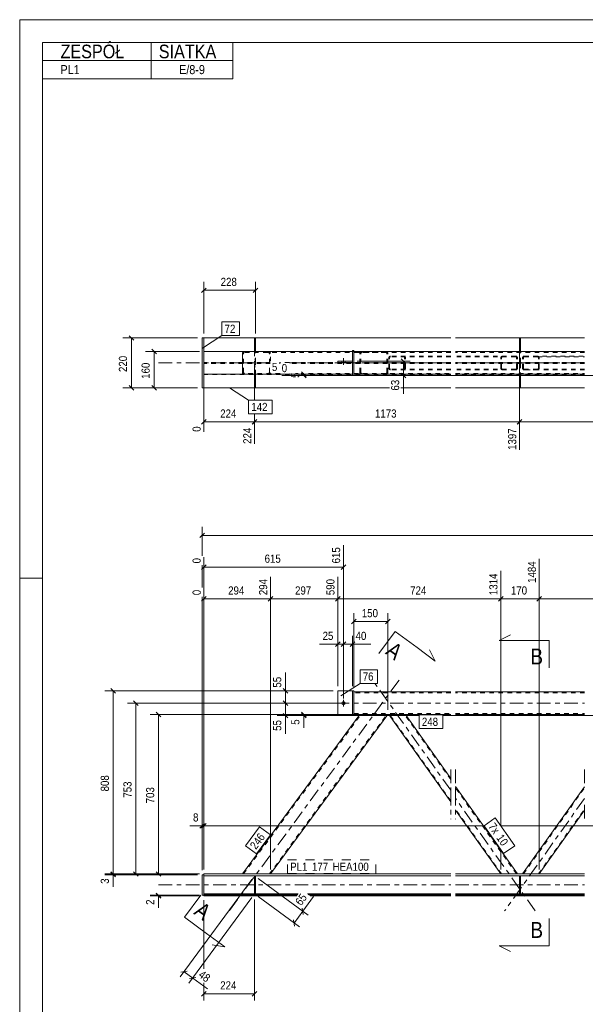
# Model space of a CAD drawing. Header units: millimetres. Extents: x 0 to 610, y 0 to 420.
# Tile 5 of 9: x 0 to 125, y 203 to 420. Entities that reach past the tile are written whole.
import ezdxf

# ---------------------------------------------------------------- set-up
doc = ezdxf.new("R2010")
doc.units = ezdxf.units.MM
for name, pattern in [('XKITLINE00', [0]), ('XKITLINE01', [4, 1, -1, 1, -1]), ('XKITLINE02', [4, 2, -2]), ('XKITLINE03', [6, 3, -1, 1, -1])]:
    doc.linetypes.add(name, pattern=pattern)
for name, color, linetype, lineweight in [('Arkusz rysunku', 3, 'Continuous', 0), ('Element', 2, 'Continuous', 0), ('Inny typ obiektu', 7, 'Continuous', 0), ('Przekrój', 7, 'Continuous', 0), ('Wymiar', 4, 'Continuous', 0), ('Znak elementu', 2, 'Continuous', 0), ('Śruba', 3, 'Continuous', 0)]:
    doc.layers.add(name, color=color, linetype=linetype, lineweight=lineweight)
doc.styles.add('ARIAL', font='ARIAL.TTF')

msp = doc.modelspace()

# ---------------------------------------------------------------- linework, layer by layer
at = {"layer": 'Arkusz rysunku', "linetype": 'XKITLINE00', "lineweight": 0}
for p, q in [((610, 420), (0, 420)), ((0, 420), (0, 0)), ((605, 415), (5, 415)), ((5, 415), (5, 5)), ((5, 297), (0, 297))]:
    msp.add_line(p, q, dxfattribs=at)
at = {"layer": 'Element', "linetype": 'XKITLINE00', "lineweight": 0}
for p, q in [((40.22, 349.88), (40.62, 349.88)), ((40.22, 338.88), (40.22, 349.88)), ((40.62, 349.89), (95.03, 349.89)), ((40.62, 349.88), (40.62, 349.89)), ((40.62, 349.88), (40.62, 346.88)), ((95.03, 349.88), (40.62, 349.88)), ((51.79, 349.88), (51.79, 346.88)), ((51.79, 349.88), (51.99, 349.88)), ((51.79, 349.88), (51.79, 346.88)), ((51.79, 349.88), (51.99, 349.88)), ((51.99, 349.88), (51.99, 346.88)), ((51.99, 349.88), (51.99, 346.88)), ((96.03, 349.89), (124.53, 349.89)), ((124.53, 349.88), (96.03, 349.88)), ((110.18, 349.88), (110.18, 346.88)), ((110.18, 349.88), (110.38, 349.88)), ((110.38, 349.88), (110.38, 346.88)), ((73.66, 347.13), (73.36, 347.13)), ((73.36, 341.63), (73.36, 347.13)), ((73.66, 341.63), (73.66, 347.13)), ((40.62, 341.88), (40.62, 346.88)), ((49.57, 346.88), (40.62, 346.88)), ((49.08, 346.48), (49.12, 346.63)), ((49.08, 342.28), (49.08, 346.48)), ((49.38, 346.85), (49.57, 346.88)), ((73.36, 346.88), (49.57, 346.88)), ((95.03, 346.88), (73.66, 346.88)), ((124.53, 346.88), (96.03, 346.88)), ((70.11, 344.78), (70.11, 344.48)), ((73.36, 344.78), (70.11, 344.78)), ((70.11, 344.48), (73.36, 344.48)), ((73.36, 344.48), (73.36, 344.78)), ((40.62, 341.88), (40.62, 338.88)), ((49.58, 341.88), (40.62, 341.88)), ((49.12, 342.13), (49.08, 342.28)), ((49.57, 341.88), (49.38, 341.91)), ((59.5, 341.88), (49.57, 341.88)), ((51.79, 338.88), (51.79, 341.88)), ((51.79, 338.88), (51.79, 341.88)), ((51.99, 338.88), (51.99, 341.88)), ((51.99, 338.88), (51.99, 341.88)), ((73.36, 341.88), (62.02, 341.88)), ((73.36, 341.63), (73.66, 341.63)), ((73.66, 341.88), (95.03, 341.88)), ((96.03, 341.88), (124.53, 341.88)), ((110.18, 338.88), (110.18, 341.88)), ((110.38, 341.88), (110.38, 338.88)), ((40.62, 338.88), (40.22, 338.88)), ((40.62, 338.88), (81.5, 338.88)), ((40.62, 338.87), (40.62, 338.88)), ((81.5, 338.87), (40.62, 338.87)), ((51.99, 338.88), (51.79, 338.88)), ((51.99, 338.88), (51.79, 338.88)), ((84.02, 338.88), (95.03, 338.88)), ((95.03, 338.87), (84.02, 338.87)), ((96.03, 338.88), (124.53, 338.88)), ((124.53, 338.87), (96.03, 338.87)), ((110.38, 338.88), (110.18, 338.88)), ((70.11, 272.18), (70.11, 266.68)), ((73.36, 272.18), (70.11, 272.18)), ((73.66, 272.18), (73.36, 272.18)), ((73.36, 266.68), (73.36, 272.18)), ((73.66, 272.18), (73.66, 266.68)), ((73.66, 271.93), (95.03, 271.93)), ((96.03, 271.93), (124.53, 271.93)), ((49.08, 231.8), (74.96, 266.93)), ((81.17, 266.93), (55.29, 231.8)), ((74.96, 266.93), (73.66, 266.93)), ((74.96, 266.93), (74.96, 266.93)), ((81.17, 266.93), (74.96, 266.93)), ((81.17, 266.93), (81.17, 266.93)), ((95.03, 266.93), (81.17, 266.93)), ((81.35, 266.93), (95.03, 247.66)), ((95.03, 252.84), (85.03, 266.93)), ((124.53, 266.93), (96.03, 266.93)), ((70.11, 266.68), (73.36, 266.68)), ((73.66, 266.68), (73.36, 266.68)), ((109.71, 231.8), (96.03, 251.07)), ((124.5, 251.02), (110.85, 231.8)), ((96.03, 245.89), (106.03, 231.8)), ((114.53, 231.8), (124.53, 245.89)), ((40.22, 227.15), (40.22, 231.65)), ((40.62, 231.65), (40.22, 231.65)), ((40.62, 231.8), (40.62, 231.65)), ((95.03, 231.8), (40.62, 231.8)), ((40.62, 227.26), (40.62, 231.65)), ((95.03, 231.4), (40.62, 231.4)), ((54.79, 231.8), (49.57, 231.8)), ((51.79, 227.3), (51.79, 231.4)), ((51.99, 231.4), (51.79, 231.4)), ((51.79, 227.3), (51.79, 231.4)), ((51.99, 231.4), (51.79, 231.4)), ((51.99, 227.3), (51.99, 231.4)), ((51.99, 227.3), (51.99, 231.4)), ((124.53, 231.8), (96.03, 231.8)), ((124.53, 231.4), (96.03, 231.4)), ((110.18, 227.3), (110.18, 231.4)), ((110.38, 231.4), (110.18, 231.4)), ((110.38, 227.3), (110.38, 231.4)), ((40.62, 227.15), (40.22, 227.15)), ((51.79, 227.4), (40.62, 227.4)), ((61.28, 227.3), (40.62, 227.3)), ((40.62, 227.3), (40.62, 227)), ((40.62, 227.1), (61.13, 227.1)), ((40.62, 227), (61.06, 227)), ((61.06, 227), (40.62, 227)), ((51.79, 227.3), (51.99, 227.3)), ((51.79, 227.3), (51.99, 227.3)), ((61.36, 227.4), (51.99, 227.4)), ((95.03, 227.4), (63.46, 227.4)), ((95.03, 227.3), (63.61, 227.3)), ((63.88, 227.1), (95.03, 227.1)), ((64.01, 227), (95.03, 227)), ((95.03, 227), (64.01, 227)), ((110.18, 227.4), (96.03, 227.4)), ((124.53, 227.3), (96.03, 227.3)), ((96.03, 227.1), (124.53, 227.1)), ((96.03, 227), (124.53, 227)), ((124.53, 227), (96.03, 227)), ((110.18, 227.3), (110.38, 227.3)), ((124.53, 227.4), (110.38, 227.4))]:
    msp.add_line(p, q, dxfattribs=at)
at = {"layer": 'Element', "linetype": 'XKITLINE01', "lineweight": 0}
for p, q in [((40.62, 346.88), (40.62, 349.89)), ((40.62, 349.88), (40.62, 349.88)), ((40.62, 346.89), (95.03, 346.89)), ((40.62, 346.88), (40.62, 341.88)), ((95.03, 346.88), (40.62, 346.88)), ((49.35, 346.56), (49.33, 346.48)), ((49.33, 342.28), (49.33, 346.48)), ((49.4, 346.62), (49.35, 346.56)), ((49.48, 346.66), (49.4, 346.62)), ((49.57, 346.68), (49.48, 346.66)), ((95.03, 346.88), (49.57, 346.88)), ((80.67, 346.68), (49.57, 346.68)), ((51.79, 346.88), (51.79, 344.5)), ((51.99, 346.88), (51.79, 346.88)), ((51.79, 346.88), (51.99, 346.88)), ((51.79, 346.88), (51.79, 344.5)), ((51.99, 346.88), (51.79, 346.88)), ((51.79, 346.88), (51.99, 346.88)), ((51.99, 345.25), (51.79, 345.25)), ((51.99, 345.25), (51.79, 345.25)), ((51.99, 344.5), (51.99, 346.88)), ((51.99, 344.5), (51.99, 346.88)), ((54.79, 346.88), (54.98, 346.85)), ((54.89, 346.66), (54.79, 346.68)), ((54.97, 346.62), (54.89, 346.66)), ((55.02, 346.56), (54.97, 346.62)), ((55.04, 346.48), (55.02, 346.56)), ((55.04, 342.28), (55.04, 346.48)), ((55.25, 346.63), (55.29, 346.48)), ((55.29, 344.76), (55.29, 346.48)), ((80.67, 346.88), (73.36, 346.88)), ((73.66, 346.88), (73.66, 341.88)), ((95.03, 346.68), (73.66, 346.68)), ((74.99, 346.62), (74.96, 346.48)), ((74.96, 342.28), (74.96, 346.48)), ((75, 346.63), (74.99, 346.62)), ((75.21, 346.48), (75.23, 346.56)), ((75.21, 342.28), (75.21, 346.48)), ((75.23, 346.56), (75.28, 346.62)), ((75.46, 346.88), (75.27, 346.85)), ((75.28, 346.62), (75.36, 346.66)), ((75.36, 346.66), (75.46, 346.68)), ((80.86, 346.85), (80.67, 346.88)), ((80.67, 346.68), (80.77, 346.66)), ((80.77, 346.66), (80.85, 346.62)), ((80.85, 346.62), (80.9, 346.56)), ((80.9, 346.56), (80.92, 346.48)), ((80.92, 342.28), (80.92, 346.48)), ((81.13, 346.62), (81.13, 346.63)), ((81.17, 346.48), (81.13, 346.62)), ((81.17, 342.28), (81.17, 346.48)), ((81.38, 345.69), (81.35, 345.58)), ((81.35, 343.18), (81.35, 345.58)), ((81.46, 345.79), (81.38, 345.69)), ((81.58, 345.86), (81.46, 345.79)), ((81.53, 345.58), (81.55, 345.64)), ((81.53, 343.18), (81.53, 345.58)), ((81.55, 345.64), (81.59, 345.69)), ((81.72, 345.88), (81.58, 345.86)), ((81.59, 345.69), (81.65, 345.72)), ((81.65, 345.72), (81.72, 345.73)), ((95.03, 345.88), (81.72, 345.88)), ((95.03, 345.73), (81.72, 345.73)), ((84.8, 345.86), (84.66, 345.88)), ((84.66, 345.73), (84.73, 345.72)), ((84.73, 345.72), (84.79, 345.69)), ((84.79, 345.69), (84.83, 345.64)), ((84.92, 345.79), (84.8, 345.86)), ((84.83, 345.64), (84.84, 345.58)), ((84.84, 343.18), (84.84, 345.58)), ((85, 345.69), (84.92, 345.79)), ((85.03, 345.58), (85, 345.69)), ((85.03, 343.18), (85.03, 345.58)), ((96.03, 346.89), (124.53, 346.89)), ((124.53, 346.88), (96.03, 346.88)), ((124.53, 346.88), (96.03, 346.88)), ((124.53, 346.68), (96.03, 346.68)), ((109.34, 345.88), (96.03, 345.88)), ((109.34, 345.73), (96.03, 345.73)), ((106.03, 345.58), (106.06, 345.69)), ((106.03, 343.18), (106.03, 345.58)), ((106.06, 345.69), (106.13, 345.79)), ((106.13, 345.79), (106.25, 345.86)), ((106.23, 345.64), (106.21, 345.58)), ((106.21, 343.18), (106.21, 345.58)), ((106.27, 345.69), (106.23, 345.64)), ((106.25, 345.86), (106.4, 345.88)), ((106.32, 345.72), (106.27, 345.69)), ((106.4, 345.73), (106.32, 345.72)), ((109.34, 345.88), (109.48, 345.86)), ((109.41, 345.72), (109.34, 345.73)), ((109.47, 345.69), (109.41, 345.72)), ((109.51, 345.64), (109.47, 345.69)), ((109.48, 345.86), (109.6, 345.79)), ((109.52, 345.58), (109.51, 345.64)), ((109.52, 343.18), (109.52, 345.58)), ((109.6, 345.79), (109.68, 345.69)), ((109.68, 345.69), (109.71, 345.58)), ((109.71, 343.18), (109.71, 345.58)), ((110.18, 346.88), (110.18, 344.5)), ((110.38, 346.88), (110.18, 346.88)), ((110.18, 346.88), (110.38, 346.88)), ((110.38, 345.25), (110.18, 345.25)), ((110.38, 344.5), (110.38, 346.88)), ((110.85, 345.58), (110.88, 345.69)), ((110.85, 343.18), (110.85, 345.58)), ((110.88, 345.69), (110.96, 345.79)), ((110.96, 345.79), (111.08, 345.86)), ((111.05, 345.64), (111.04, 345.58)), ((111.04, 343.18), (111.04, 345.58)), ((111.09, 345.69), (111.05, 345.64)), ((111.08, 345.86), (111.22, 345.88)), ((111.15, 345.72), (111.09, 345.69)), ((111.22, 345.73), (111.15, 345.72)), ((111.22, 345.88), (114.17, 345.88)), ((111.22, 345.88), (124.53, 345.88)), ((111.22, 345.73), (114.17, 345.73)), ((114.17, 345.88), (114.31, 345.86)), ((114.17, 345.73), (124.53, 345.73)), ((114.24, 345.72), (114.17, 345.73)), ((114.3, 345.69), (114.24, 345.72)), ((114.34, 345.64), (114.3, 345.69)), ((114.31, 345.86), (114.43, 345.79)), ((114.35, 345.58), (114.34, 345.64)), ((114.35, 343.18), (114.35, 345.58)), ((114.43, 345.79), (114.51, 345.69)), ((114.51, 345.69), (114.53, 345.58)), ((114.53, 343.18), (114.53, 345.58)), ((55.24, 344.5), (40.62, 344.5)), ((55.24, 344.25), (40.62, 344.25)), ((51.79, 344.5), (51.99, 344.5)), ((51.79, 344.5), (51.99, 344.5)), ((51.99, 344.25), (51.79, 344.25)), ((51.79, 344.25), (51.79, 341.88)), ((51.99, 344.25), (51.79, 344.25)), ((51.79, 344.25), (51.79, 341.88)), ((51.99, 343.5), (51.79, 343.5)), ((51.99, 343.5), (51.79, 343.5)), ((51.99, 341.88), (51.99, 344.25)), ((51.99, 341.88), (51.99, 344.25)), ((57.4, 344.5), (57.3, 344.5)), ((57.4, 344.25), (57.3, 344.25)), ((59.46, 344.5), (57.4, 344.5)), ((95.03, 344.5), (59.46, 344.5)), ((95.03, 344.25), (59.46, 344.25)), ((81.35, 343.18), (81.38, 343.07)), ((81.38, 343.07), (81.46, 342.97)), ((81.46, 342.97), (81.58, 342.9)), ((81.55, 343.12), (81.53, 343.18)), ((81.59, 343.07), (81.55, 343.12)), ((81.58, 342.9), (81.72, 342.88)), ((81.65, 343.04), (81.59, 343.07)), ((81.72, 343.03), (81.65, 343.04)), ((95.03, 343.03), (81.72, 343.03)), ((95.03, 342.88), (81.72, 342.88)), ((84.73, 343.04), (84.66, 343.03)), ((84.66, 342.88), (84.8, 342.9)), ((84.79, 343.07), (84.73, 343.04)), ((84.83, 343.12), (84.79, 343.07)), ((84.8, 342.9), (84.92, 342.97)), ((84.84, 343.18), (84.83, 343.12)), ((84.92, 342.97), (85, 343.07)), ((85, 343.07), (85.03, 343.18)), ((124.53, 344.5), (96.03, 344.5)), ((124.53, 344.25), (96.03, 344.25)), ((109.34, 343.03), (96.03, 343.03)), ((109.34, 342.88), (96.03, 342.88)), ((106.06, 343.07), (106.03, 343.18)), ((106.13, 342.97), (106.06, 343.07)), ((106.25, 342.9), (106.13, 342.97)), ((106.21, 343.18), (106.23, 343.12)), ((106.23, 343.12), (106.27, 343.07)), ((106.4, 342.88), (106.25, 342.9)), ((106.27, 343.07), (106.32, 343.04)), ((106.32, 343.04), (106.4, 343.03)), ((109.34, 343.03), (109.41, 343.04)), ((109.48, 342.9), (109.34, 342.88)), ((109.41, 343.04), (109.47, 343.07)), ((109.47, 343.07), (109.51, 343.12)), ((109.6, 342.97), (109.48, 342.9)), ((109.51, 343.12), (109.52, 343.18)), ((109.68, 343.07), (109.6, 342.97)), ((109.71, 343.18), (109.68, 343.07)), ((110.18, 344.5), (110.38, 344.5)), ((110.38, 344.25), (110.18, 344.25)), ((110.18, 344.25), (110.18, 341.88)), ((110.38, 343.5), (110.18, 343.5)), ((110.38, 344.25), (110.38, 341.88)), ((110.88, 343.07), (110.85, 343.18)), ((110.96, 342.97), (110.88, 343.07)), ((111.08, 342.9), (110.96, 342.97)), ((111.04, 343.18), (111.05, 343.12)), ((111.05, 343.12), (111.09, 343.07)), ((111.22, 342.88), (111.08, 342.9)), ((111.09, 343.07), (111.15, 343.04)), ((111.15, 343.04), (111.22, 343.03)), ((114.17, 343.03), (111.22, 343.03)), ((124.53, 342.88), (111.22, 342.88)), ((111.22, 342.88), (114.17, 342.88)), ((114.17, 343.03), (114.24, 343.04)), ((124.53, 343.03), (114.17, 343.03)), ((114.31, 342.9), (114.17, 342.88)), ((114.24, 343.04), (114.3, 343.07)), ((114.3, 343.07), (114.34, 343.12)), ((114.43, 342.97), (114.31, 342.9)), ((114.34, 343.12), (114.35, 343.18)), ((114.51, 343.07), (114.43, 342.97)), ((114.53, 343.18), (114.51, 343.07)), ((40.62, 338.88), (40.62, 341.88)), ((40.62, 341.88), (59.5, 341.88)), ((59.5, 341.87), (40.62, 341.87)), ((49.33, 342.28), (49.35, 342.2)), ((49.35, 342.2), (49.4, 342.14)), ((49.4, 342.14), (49.42, 342.13)), ((49.42, 342.13), (49.48, 342.1)), ((49.48, 342.1), (49.57, 342.08)), ((57.4, 342.08), (49.57, 342.08)), ((59.5, 341.88), (49.58, 341.88)), ((51.99, 341.88), (51.79, 341.88)), ((51.79, 341.88), (51.99, 341.88)), ((51.99, 341.88), (51.79, 341.88)), ((51.79, 341.88), (51.99, 341.88)), ((54.79, 342.08), (54.89, 342.1)), ((54.98, 341.91), (54.79, 341.88)), ((54.89, 342.1), (54.97, 342.14)), ((54.97, 342.14), (55.02, 342.2)), ((55.02, 342.2), (55.04, 342.28)), ((55.28, 342.24), (55.25, 342.13)), ((59.5, 342.08), (59.46, 342.08)), ((80.67, 342.08), (62.02, 342.08)), ((62.02, 341.88), (95.03, 341.88)), ((95.03, 341.88), (62.02, 341.88)), ((95.03, 341.87), (62.02, 341.87)), ((80.67, 341.88), (73.36, 341.88)), ((73.66, 342.08), (95.03, 342.08)), ((74.96, 342.28), (74.98, 342.2)), ((74.98, 342.2), (75, 342.13)), ((75.23, 342.2), (75.21, 342.28)), ((75.28, 342.14), (75.23, 342.2)), ((75.27, 341.91), (75.46, 341.88)), ((75.36, 342.1), (75.28, 342.14)), ((75.46, 342.08), (75.36, 342.1)), ((80.77, 342.1), (80.67, 342.08)), ((80.67, 341.88), (80.86, 341.91)), ((80.85, 342.14), (80.77, 342.1)), ((80.9, 342.2), (80.85, 342.14)), ((80.92, 342.28), (80.9, 342.2)), ((81.13, 342.13), (81.15, 342.2)), ((81.15, 342.2), (81.17, 342.28)), ((96.03, 342.08), (124.53, 342.08)), ((96.03, 341.88), (124.53, 341.88)), ((124.53, 341.88), (96.03, 341.88)), ((124.53, 341.87), (96.03, 341.87)), ((110.38, 341.88), (110.18, 341.88)), ((110.18, 341.88), (110.38, 341.88)), ((110.38, 341.88), (110.38, 342.28)), ((40.62, 338.88), (40.62, 338.88)), ((40.62, 338.87), (40.62, 338.88)), ((73.36, 266.68), (73.36, 272.18)), ((73.66, 266.93), (73.66, 271.93)), ((95.03, 271.73), (73.66, 271.73)), ((124.53, 271.73), (96.03, 271.73)), ((49.33, 231.8), (75.21, 266.93)), ((55.04, 231.8), (80.92, 266.93)), ((73.66, 267.13), (95.03, 267.13)), ((75, 266.93), (74.96, 266.93)), ((81.17, 266.93), (74.96, 266.93)), ((75.1, 266.93), (75, 266.93)), ((75.21, 266.93), (75.21, 266.93)), ((75.27, 266.93), (75.23, 266.93)), ((80.67, 266.93), (80.67, 266.93)), ((80.92, 266.93), (80.92, 266.93)), ((81.17, 266.93), (81.17, 266.93)), ((85.03, 266.93), (81.35, 266.93)), ((95.03, 247.92), (81.53, 266.93)), ((95.03, 252.58), (84.84, 266.93)), ((96.03, 267.13), (124.53, 267.13)), ((109.52, 231.8), (96.03, 250.81)), ((111.04, 231.8), (124.5, 250.76)), ((106.21, 231.8), (96.03, 246.15)), ((114.35, 231.8), (124.53, 246.15)), ((40.62, 227), (40.62, 231.8)), ((49.08, 231.8), (49.08, 231.8)), ((49.57, 231.8), (49.08, 231.8)), ((49.33, 231.8), (49.33, 231.8)), ((51.79, 227.2), (51.79, 231.4)), ((51.79, 231.4), (51.99, 231.4)), ((51.79, 227.2), (51.79, 231.4)), ((51.79, 231.4), (51.99, 231.4)), ((51.99, 230.65), (51.79, 230.65)), ((51.79, 230.65), (51.79, 227.2)), ((51.79, 230.65), (51.99, 230.65)), ((51.99, 230.65), (51.79, 230.65)), ((51.79, 230.65), (51.79, 227.2)), ((51.79, 230.65), (51.99, 230.65)), ((51.99, 231.4), (51.99, 227.2)), ((51.99, 231.4), (51.99, 227.2)), ((51.99, 227.2), (51.99, 230.65)), ((51.99, 227.2), (51.99, 230.65)), ((54.79, 231.8), (54.79, 231.8)), ((54.79, 231.8), (54.79, 231.8)), ((55.29, 231.8), (54.79, 231.8)), ((55.02, 231.8), (55.04, 231.8)), ((55.04, 231.8), (55.04, 231.8)), ((55.29, 231.8), (55.29, 231.8)), ((109.71, 231.8), (106.03, 231.8)), ((110.18, 227.2), (110.18, 231.4)), ((110.18, 231.4), (110.38, 231.4)), ((110.38, 230.65), (110.18, 230.65)), ((110.18, 230.65), (110.18, 227.2)), ((110.18, 230.65), (110.38, 230.65)), ((110.38, 231.4), (110.38, 227.2)), ((110.38, 227.2), (110.38, 230.65)), ((114.53, 231.8), (110.85, 231.8)), ((51.79, 228.15), (51.99, 228.15)), ((51.99, 228.15), (51.79, 228.15)), ((51.79, 228.15), (51.99, 228.15)), ((51.99, 228.15), (51.79, 228.15)), ((110.18, 228.15), (110.38, 228.15)), ((110.38, 228.15), (110.18, 228.15)), ((61.28, 227.3), (40.62, 227.3)), ((40.62, 227.3), (40.62, 227)), ((40.62, 227.26), (40.62, 227.15)), ((40.62, 227.2), (61.21, 227.2)), ((61.21, 227.2), (40.62, 227.2)), ((40.62, 227.1), (61.13, 227.1)), ((61.06, 227), (40.62, 227)), ((51.99, 227.4), (51.79, 227.4)), ((51.99, 227.4), (51.79, 227.4)), ((51.99, 227.4), (51.79, 227.4)), ((51.99, 227.4), (51.79, 227.4)), ((51.99, 227.4), (51.79, 227.4)), ((51.79, 227.3), (51.99, 227.3)), ((51.79, 227.3), (51.99, 227.3)), ((51.79, 227.2), (51.99, 227.2)), ((51.79, 227.2), (51.99, 227.2)), ((51.79, 227.2), (51.99, 227.2)), ((51.79, 227.2), (51.99, 227.2)), ((95.03, 227.3), (63.61, 227.3)), ((63.73, 227.2), (95.03, 227.2)), ((95.03, 227.2), (63.73, 227.2)), ((63.88, 227.1), (95.03, 227.1)), ((95.03, 227), (64.01, 227)), ((124.53, 227.3), (96.03, 227.3)), ((96.03, 227.2), (124.53, 227.2)), ((124.53, 227.2), (96.03, 227.2)), ((96.03, 227.1), (124.53, 227.1)), ((124.53, 227), (96.03, 227)), ((110.38, 227.4), (110.18, 227.4)), ((110.38, 227.4), (110.18, 227.4)), ((110.38, 227.4), (110.18, 227.4)), ((110.18, 227.3), (110.38, 227.3)), ((110.18, 227.2), (110.38, 227.2)), ((110.18, 227.2), (110.38, 227.2))]:
    msp.add_line(p, q, dxfattribs=at)
at = {"layer": 'Element', "linetype": 'XKITLINE03', "lineweight": 0}
for p, q in [((30.62, 344.38), (55.24, 344.38)), ((46.25, 344.38), (55.24, 344.38)), ((57.3, 344.38), (57.4, 344.38)), ((57.3, 344.38), (57.4, 344.38)), ((59.46, 344.38), (84, 344.38)), ((59.46, 344.38), (95.03, 344.38)), ((63.66, 344.38), (95.03, 344.38)), ((95.03, 344.38), (77.4, 344.38)), ((113.66, 344.38), (96.03, 344.38)), ((96.03, 344.38), (124.53, 344.38)), ((96.03, 344.38), (124.53, 344.38)), ((124.53, 344.38), (106.9, 344.38)), ((46.25, 223.75), (84, 274.98)), ((95.03, 250.25), (78.3, 273.8)), ((63.66, 269.43), (95.03, 269.43)), ((96.03, 269.43), (124.53, 269.43)), ((95.03, 254.84), (95.03, 248.81)), ((96.03, 254.84), (96.03, 248.81)), ((124.53, 254.84), (124.53, 251.73)), ((95.03, 249.92), (95.03, 243.89)), ((96.03, 249.92), (96.03, 243.89)), ((113.66, 223.65), (96.03, 248.48)), ((124.5, 248.43), (106.9, 223.65)), ((124.53, 247), (124.53, 243.89)), ((30.62, 229.4), (95.03, 229.4)), ((96.03, 229.4), (124.53, 229.4))]:
    msp.add_line(p, q, dxfattribs=at)
at = {"layer": 'Element', "linetype": 'XKITLINE00', "lineweight": 0}
for centre, start, end in [((49.52, 346.41), 106.8041, 150.8666), ((49.52, 342.35), 209.1333, 253.1957)]:
    msp.add_arc(centre, 0.46, start, end, dxfattribs=at)
at = {"layer": 'Element', "linetype": 'XKITLINE01', "lineweight": 0}
for centre, start, end in [((54.85, 346.41), 29.1333, 73.1957), ((75.4, 346.41), 106.8041, 150.8666), ((80.73, 346.41), 29.1333, 73.1957), ((54.85, 342.35), 286.8041, 330.8666), ((75.4, 342.35), 209.1333, 253.1957), ((80.73, 342.35), 286.8041, 330.8666)]:
    msp.add_arc(centre, 0.46, start, end, dxfattribs=at)
at = {"layer": 'Inny typ obiektu', "linetype": 'XKITLINE00', "lineweight": 0}
for p, q in [((5, 415), (47, 415)), ((5, 415), (5, 411)), ((29, 411), (29, 415)), ((47, 411), (47, 415)), ((5, 411), (47, 411)), ((5, 411), (5, 407)), ((29, 411), (29, 407)), ((47, 411), (47, 407)), ((5, 407), (47, 407))]:
    msp.add_line(p, q, dxfattribs=at)
at = {"layer": 'Przekrój', "linetype": 'XKITLINE00', "lineweight": 0}
for p, q in [((82.75, 285.22), (79.19, 280.39)), ((82.75, 285.22), (87.58, 281.66)), ((105.71, 283.21), (108.21, 284.46)), ((110.71, 283.21), (105.71, 283.21)), ((116.71, 283.21), (110.71, 283.21)), ((116.71, 283.21), (116.71, 277.21)), ((87.58, 281.66), (91.6, 278.69)), ((91.6, 278.69), (90.33, 281.18)), ((36.36, 222.27), (39.92, 227.1)), ((36.36, 222.27), (41.19, 218.71)), ((116.71, 215.97), (116.71, 221.97)), ((41.19, 218.71), (45.22, 215.74)), ((45.22, 215.74), (42.46, 216.22)), ((105.71, 215.97), (108.21, 214.72)), ((110.71, 215.97), (105.71, 215.97)), ((116.71, 215.97), (110.71, 215.97))]:
    msp.add_line(p, q, dxfattribs=at)
at = {"layer": 'Wymiar', "linetype": 'XKITLINE00', "lineweight": 0}
for p, q in [((40.62, 350.88), (40.62, 362.24)), ((51.99, 350.88), (51.99, 362.24)), ((41.13, 360.89), (40.11, 359.87)), ((40.62, 360.38), (51.99, 360.38)), ((52.5, 360.89), (51.48, 359.87)), ((39.22, 349.89), (22.76, 349.89)), ((24.11, 350.39), (25.13, 349.38)), ((24.62, 338.87), (24.62, 349.89)), ((29.11, 347.39), (30.13, 346.37)), ((110.18, 348.88), (110.18, 325.22)), ((110.18, 348.88), (110.18, 325.22)), ((39.62, 346.88), (27.76, 346.88)), ((29.62, 338.88), (29.62, 346.88)), ((84.11, 345.29), (85.13, 344.27)), ((51.79, 343.5), (51.79, 336.19)), ((51.79, 343.5), (51.79, 336.19)), ((74.36, 344.78), (86.06, 344.78)), ((84.62, 341.63), (84.62, 344.78)), ((40.62, 340.88), (40.62, 329.22)), ((72.66, 341.88), (55.6, 341.88)), ((540.24, 341.63), (57.76, 341.63)), ((62.11, 342.39), (63.13, 341.37)), ((62.11, 342.14), (63.13, 341.12)), ((62.62, 341.63), (62.62, 341.88)), ((74.66, 341.63), (86.06, 341.63)), ((84.11, 342.14), (85.13, 341.12)), ((84.62, 341.63), (84.62, 337.61)), ((84.62, 341.63), (84.62, 337.61)), ((39.22, 338.87), (22.76, 338.87)), ((24.11, 339.38), (25.13, 338.37)), ((39.22, 338.88), (27.76, 338.88)), ((29.11, 339.39), (30.13, 338.37)), ((41.13, 331.89), (40.11, 330.87)), ((52.3, 331.89), (51.28, 330.87)), ((52.3, 331.89), (51.33, 330.92)), ((51.79, 333.19), (51.79, 326.55)), ((51.79, 333.19), (51.79, 326.55)), ((110.69, 331.89), (109.67, 330.87)), ((110.69, 331.89), (109.72, 330.92)), ((40.62, 331.38), (51.79, 331.38)), ((51.79, 331.38), (110.18, 331.38)), ((110.18, 331.38), (169.39, 331.38)), ((40.22, 301.92), (40.22, 308.26)), ((40.73, 306.91), (39.71, 305.9)), ((40.22, 306.4), (577.41, 306.4)), ((71.36, 270.43), (71.36, 304.23)), ((40.62, 232.8), (40.62, 301.56)), ((41.13, 299.91), (40.11, 298.9)), ((40.22, 294.92), (40.22, 299.86)), ((40.62, 299.4), (71.36, 299.4)), ((71.87, 299.91), (70.86, 298.9)), ((114.53, 232.8), (114.53, 301.26)), ((114.53, 232.8), (114.53, 301.26)), ((55.29, 232.8), (55.29, 297.23)), ((55.29, 232.8), (55.29, 297.23)), ((70.11, 273.18), (70.11, 297.23)), ((70.11, 273.18), (70.11, 297.23)), ((106.03, 242.43), (106.03, 298.56)), ((106.03, 242.43), (106.03, 298.56)), ((41.13, 292.91), (40.11, 291.9)), ((40.22, 232.65), (40.22, 292.86)), ((40.62, 232.8), (40.62, 294.56)), ((55.8, 292.91), (54.78, 291.9)), ((55.8, 292.91), (54.78, 291.9)), ((70.62, 292.91), (69.61, 291.9)), ((70.62, 292.91), (69.61, 291.9)), ((106.54, 292.91), (105.52, 291.9)), ((106.54, 292.91), (105.52, 291.9)), ((115.04, 292.91), (114.02, 291.9)), ((115.04, 292.91), (114.02, 291.9)), ((40.62, 292.4), (55.29, 292.4)), ((55.29, 292.4), (70.11, 292.4)), ((70.11, 292.4), (106.03, 292.4)), ((106.03, 292.4), (114.53, 292.4)), ((114.53, 292.4), (165.24, 292.4)), ((73.66, 272.93), (73.66, 289.26)), ((81.17, 267.93), (81.17, 289.26)), ((74.17, 287.91), (73.16, 286.9)), ((73.66, 287.4), (81.17, 287.4)), ((81.68, 287.91), (80.66, 286.9)), ((70.11, 273.18), (70.11, 284.26)), ((71.36, 270.43), (71.36, 284.26)), ((71.36, 270.43), (71.36, 284.26)), ((73.36, 273.18), (73.36, 284.26)), ((70.11, 282.4), (66.09, 282.4)), ((70.11, 282.4), (66.09, 282.4)), ((70.62, 282.91), (69.61, 281.9)), ((70.11, 282.4), (71.36, 282.4)), ((71.87, 282.91), (70.86, 281.9)), ((71.87, 282.91), (70.86, 281.9)), ((71.36, 282.4), (73.36, 282.4)), ((73.87, 282.91), (72.86, 281.9)), ((73.36, 282.4), (77.38, 282.4)), ((73.36, 282.4), (77.38, 282.4)), ((58.62, 272.18), (58.62, 276.2)), ((58.62, 272.18), (58.62, 276.2)), ((69.11, 272.18), (18.76, 272.18)), ((20.11, 272.69), (21.13, 271.67)), ((20.62, 231.8), (20.62, 272.18)), ((69.11, 272.18), (56.76, 272.18)), ((58.11, 272.69), (59.13, 271.67)), ((58.62, 269.43), (58.62, 272.18)), ((70.36, 269.43), (23.76, 269.43)), ((25.11, 269.94), (26.13, 268.92)), ((25.62, 231.8), (25.62, 269.43)), ((70.36, 269.43), (56.76, 269.43)), ((70.36, 269.43), (56.76, 269.43)), ((58.11, 269.94), (59.13, 268.92)), ((58.11, 269.94), (59.13, 268.92)), ((58.62, 266.68), (58.62, 269.43)), ((80.35, 266.93), (28.76, 266.93)), ((30.11, 267.44), (31.13, 266.42)), ((30.62, 231.8), (30.62, 266.93)), ((58.11, 267.19), (59.13, 266.17)), ((72.66, 266.93), (60.76, 266.93)), ((62.11, 267.44), (63.13, 266.42)), ((62.11, 267.19), (63.13, 266.17)), ((62.62, 266.68), (62.62, 266.93)), ((69.11, 266.68), (56.76, 266.68)), ((58.62, 266.68), (58.62, 262.66)), ((58.62, 266.68), (58.62, 262.66)), ((88.06, 266.68), (60.76, 266.68)), ((62.62, 266.68), (62.62, 263.99)), ((62.62, 266.68), (62.62, 263.99)), ((540.24, 266.68), (93.27, 266.68)), ((40.22, 232.65), (40.22, 244.26)), ((40.62, 232.8), (40.62, 244.26)), ((40.62, 232.8), (40.62, 244.26)), ((40.22, 242.4), (37.53, 242.4)), ((40.22, 242.4), (37.53, 242.4)), ((40.73, 242.91), (39.71, 241.9)), ((41.13, 242.91), (40.11, 241.9)), ((41.13, 242.91), (40.11, 241.9)), ((40.22, 242.4), (40.62, 242.4)), ((40.62, 242.4), (102.38, 242.4)), ((106.05, 242.4), (577.41, 242.4)), ((106.03, 232.8), (106.03, 237.21)), ((106.03, 232.8), (106.03, 237.21)), ((20.11, 232.31), (21.13, 231.3)), ((20.11, 232.31), (21.13, 231.3)), ((20.11, 232.16), (21.13, 231.15)), ((25.11, 232.31), (26.13, 231.3)), ((30.11, 232.31), (31.13, 231.3)), ((39.62, 231.8), (18.76, 231.8)), ((39.62, 231.8), (18.76, 231.8)), ((39.22, 231.65), (18.76, 231.65)), ((20.62, 231.65), (20.62, 231.8)), ((20.62, 231.65), (20.62, 228.97)), ((20.62, 231.65), (20.62, 228.97)), ((39.62, 231.8), (23.76, 231.8)), ((39.62, 231.8), (28.76, 231.8)), ((51.2, 230.6), (35.37, 209.12)), ((52.59, 230.81), (63.57, 222.72)), ((39.62, 227.1), (28.76, 227.1)), ((39.62, 227), (28.76, 227)), ((30.11, 227.61), (31.13, 226.59)), ((30.11, 227.51), (31.13, 226.5)), ((30.62, 227), (30.62, 227.1)), ((30.62, 227), (30.62, 224.32)), ((30.62, 227), (30.62, 224.32)), ((51.2, 226.6), (37.28, 207.72)), ((40.62, 226), (40.62, 210.92)), ((51.79, 226.2), (51.79, 203.96)), ((52.59, 226.81), (61.66, 220.13)), ((62.41, 223.58), (64.8, 226.81)), ((62.41, 223.58), (64.8, 226.81)), ((60.5, 220.98), (62.41, 223.58)), ((62.3, 224.29), (62.52, 222.87)), ((60.39, 221.7), (60.61, 220.27)), ((36.94, 210.39), (35.51, 210.18)), ((36.23, 210.28), (38.14, 208.88)), ((38.85, 208.98), (37.42, 208.77)), ((38.14, 208.88), (41.37, 206.49)), ((38.14, 208.88), (41.37, 206.49)), ((40.62, 207.79), (40.62, 203.96)), ((41.13, 205.91), (40.11, 204.9)), ((40.62, 205.4), (51.79, 205.4)), ((52.3, 205.91), (51.28, 204.9))]:
    msp.add_line(p, q, dxfattribs=at)
at = {"layer": 'Znak elementu', "linetype": 'XKITLINE00', "lineweight": 0}
for p, q in [((44.56, 353.41), (48.43, 353.41)), ((44.56, 350.41), (44.56, 353.41)), ((48.43, 350.41), (48.43, 353.41)), ((40.31, 347.67), (44.56, 350.41)), ((44.56, 350.41), (48.43, 350.41)), ((46.22, 338.93), (50.46, 336.19)), ((50.46, 336.19), (55.66, 336.19)), ((50.46, 333.19), (50.46, 336.19)), ((55.66, 333.19), (55.66, 336.19)), ((50.46, 333.19), (55.66, 333.19)), ((75.02, 276.8), (78.89, 276.8)), ((75.02, 273.8), (75.02, 276.8)), ((78.89, 273.8), (78.89, 276.8)), ((70.78, 271.06), (75.02, 273.8)), ((75.02, 273.8), (78.89, 273.8)), ((88.06, 266.83), (93.27, 266.83)), ((88.06, 263.83), (88.06, 266.83)), ((93.27, 263.83), (93.27, 266.83)), ((88.06, 263.83), (93.27, 263.83)), ((102.37, 242.42), (104.83, 244.14)), ((104.83, 244.14), (109.13, 238.02)), ((49.79, 237.99), (52.87, 242.18)), ((55.29, 240.4), (52.87, 242.18)), ((102.37, 242.42), (106.68, 236.29)), ((52.2, 236.21), (55.29, 240.4)), ((52.2, 236.21), (49.79, 237.99)), ((106.68, 236.29), (109.13, 238.02))]:
    msp.add_line(p, q, dxfattribs=at)
at = {"layer": 'Znak elementu', "linetype": 'XKITLINE02', "lineweight": 0}
for p, q in [((59.02, 234.9), (78.52, 234.9)), ((59.02, 231.9), (59.02, 234.9)), ((78.52, 231.9), (78.52, 234.9)), ((59.02, 231.9), (78.52, 231.9))]:
    msp.add_line(p, q, dxfattribs=at)
at = {"layer": 'Śruba', "linetype": 'XKITLINE00', "lineweight": 0}
for p, q in [((71.36, 343.96), (71.36, 345.46)), ((71.01, 344.48), (71.01, 344.78)), ((71.71, 344.48), (71.71, 344.78)), ((70.66, 269.43), (72.06, 269.43)), ((71.36, 268.73), (71.36, 270.13))]:
    msp.add_line(p, q, dxfattribs=at)
msp.add_circle((71.36, 269.43), 0.35, dxfattribs=at)

# ---------------------------------------------------------------- texts
at = {"layer": 'Inny typ obiektu', "style": 'ARIAL', "width": 0.85}
for s, height, p in [('ZESPÓŁ', 3, (9, 411.5)), ('SIATKA', 3, (30.66, 411.5)), ('PL1', 2, (9, 408)), ('E/8-9', 2, (35.15, 408))]:
    msp.add_text(s, height=height, dxfattribs=at).set_placement(p)
at = {"layer": 'Przekrój', "style": 'ARIAL', "width": 0.85}
for p in [(80.44, 280.4), (38.2, 223.08)]:
    msp.add_text('A', height=3.5, rotation=-36.3885, dxfattribs=at).set_placement(p)
for p in [(112.59, 277.96), (112.59, 217.72)]:
    msp.add_text('B', height=3.5, dxfattribs=at).set_placement(p)
at = {"layer": 'Wymiar', "style": 'ARIAL', "width": 0.85}
for s, p in [('228', (44.3, 361.34)), ('5', (55.6, 342.6)), ('0', (57.76, 342.35)), ('224', (44.2, 332.34)), ('1173', (78.31, 332.34)), ('615', (53.99, 300.36)), ('294', (45.95, 293.36)), ('297', (60.7, 293.36)), ('724', (86.07, 293.36)), ('170', (108.28, 293.36)), ('150', (75.41, 288.36)), ('25', (66.77, 283.36)), ('40', (74.04, 283.36)), ('8', (38.21, 243.36)), ('224', (44.2, 206.36))]:
    msp.add_text(s, height=1.8, dxfattribs=at).set_placement(p)
for s, rotation, p in [('220', 90.0002, (23.66, 342.38)), ('160', 90.0002, (28.66, 340.88)), ('5', 90.0002, (61.66, 341.09)), ('63', 90.0002, (83.66, 338.29)), ('0', 90.0002, (39.9, 329.22)), ('224', 90.0002, (51.07, 326.55)), ('1397', 90.0002, (109.46, 325.22)), ('615', 90.0002, (70.64, 300.22)), ('0', 90.0002, (39.9, 300.22)), ('1484', 90.0002, (113.81, 295.92)), ('1314', 90.0002, (105.31, 293.22)), ('294', 90.0002, (54.57, 293.22)), ('590', 90.0002, (69.39, 293.22)), ('0', 90.0002, (39.9, 293.22)), ('55', 90.0002, (57.66, 272.85)), ('55', 90.0002, (57.66, 263.33)), ('5', 90.0002, (61.66, 264.67)), ('808', 90.0002, (19.66, 249.99)), ('753', 90.0002, (24.66, 248.61)), ('703', 90.0002, (29.66, 247.36)), ('3', 90.0002, (19.66, 229.64)), ('2', 90.0002, (29.66, 224.99)), ('65', 53.6117, (62.04, 224.69)), ('48', -36.3885, (39.25, 209.25))]:
    msp.add_text(s, height=1.8, rotation=rotation, dxfattribs=at).set_placement(p)
at = {"layer": 'Znak elementu', "style": 'ARIAL', "width": 0.85}
for s, p in [('72', (45.16, 351.01)), ('142', (51.06, 333.79)), ('76', (75.62, 274.4)), ('248', (88.66, 264.43)), ('PL1', (59.62, 232.5)), ('177', (64.43, 232.5)), ('HEA100', (68.98, 232.5))]:
    msp.add_text(s, height=1.8, dxfattribs=at).set_placement(p)
for s, rotation, p in [('7x', -54.9065, (103.21, 242.27)), ('246', 53.6117, (52.07, 237.05)), ('10', -54.9065, (104.98, 239.75))]:
    msp.add_text(s, height=1.8, rotation=rotation, dxfattribs=at).set_placement(p)

doc.saveas('drawing.dxf')
